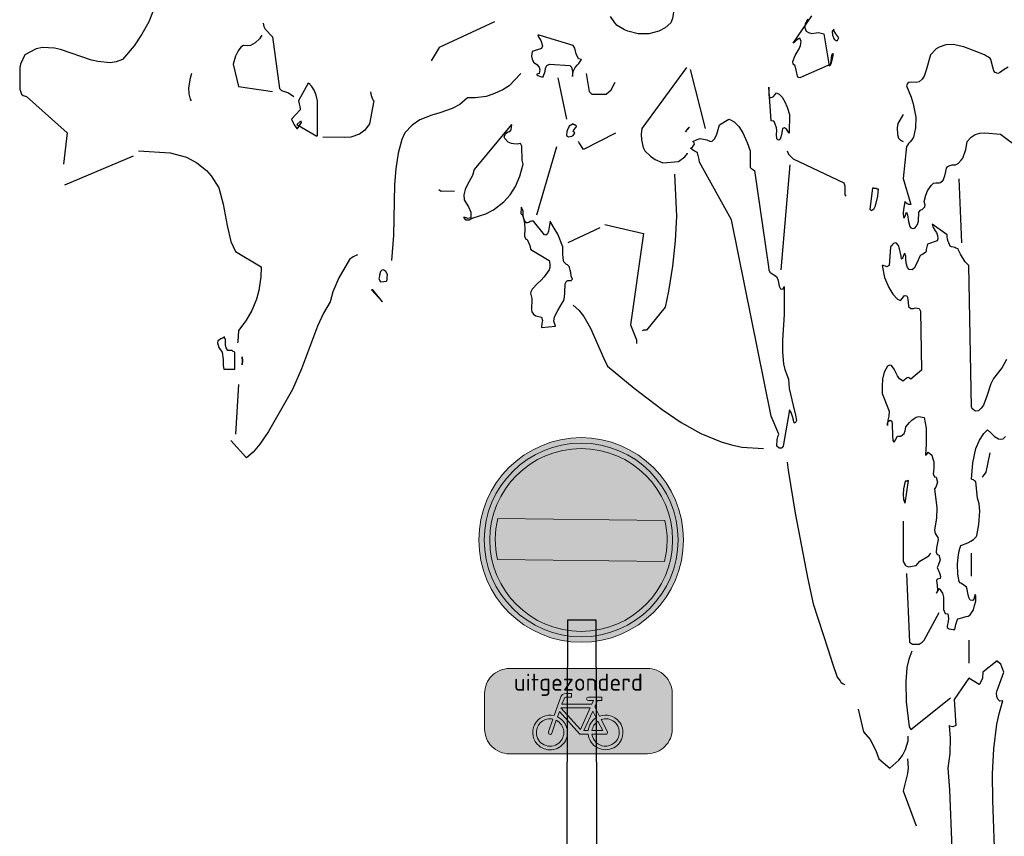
# Model space of a CAD drawing. Header units: metres. Extents: x 104013 to 108981, y 427946 to 428479.
# Tile 142 of 256: x 108741.57 to 108744.45, y 428322.9 to 428325.3. Entities that reach past the tile are written whole.
import ezdxf
from ezdxf.enums import TextEntityAlignment as Align

# ---------------------------------------------------------------- set-up
doc = ezdxf.new("R2010")
doc.units = ezdxf.units.M
for name, color, linetype, lineweight in [('N-WE-GR-BOOM-SD', 90, 'Continuous', 25), ('N-WE-IE-MEUBILAIR_WEGMEUBILAIR_LICHTMAST-SD', 251, 'Continuous', 25), ('N-WE-VW-VERKEERSTEKEN_BORD_C-S', 7, 'Continuous', 25), ('N-WE-VW-VERKEERSTEKEN_BORD_ONDERBORD-S', 7, 'Continuous', 25)]:
    doc.layers.add(name, color=color, linetype=linetype, lineweight=lineweight)
doc.styles.add('NLCS-RVV-M200-T25', font='NLCS-RVV.ttf')

# ---------------------------------------------------------------- blocks, each defined once
blk = doc.blocks.new('SGR-BOOM_S04_B_ZIJ-D')
at = {"flags": 128}
for points in [[(0.123, 4.3235), (0.111, 4.317), (0.1043, 4.3118), (0.0975, 4.3066), (0.093, 4.3053), (0.0848, 4.3079), (0.081, 4.3131), (0.078, 4.3235), (0.0727, 4.3456), (0.069, 4.3508), (0.0668, 4.3521), (0.0638, 4.3534), (0.0593, 4.356), (0.054, 4.3599), (-0.0068, 4.3833), (-0.0382, 4.3898), (-0.0592, 4.3885), (-0.0788, 4.382), (-0.0877, 4.3768), (-0.105, 4.3599), (-0.117, 4.3144), (-0.123, 4.2975), (-0.129, 4.2884), (-0.138, 4.2806), (-0.147, 4.278), (-0.1597, 4.2793), (-0.168, 4.278), (-0.1717, 4.2754), (-0.1747, 4.2689), (-0.1612, 4.2351), (-0.1552, 4.2156), (-0.1477, 4.1766), (-0.1485, 4.1454), (-0.1545, 4.1181), (-0.159, 4.1103), (-0.165, 4.1038), (-0.1687, 4.0999), (-0.1717, 4.0947), (-0.1747, 4.0908), (-0.1852, 3.9972), (-0.1627, 3.9205), (-0.168, 3.9205), (-0.1702, 3.9218), (-0.1732, 3.9231), (-0.1777, 3.927), (-0.18, 3.9296), (-0.1815, 3.9166), (-0.1837, 3.9062), (-0.1852, 3.8958), (-0.1837, 3.8828), (-0.1815, 3.8815), (-0.1793, 3.8867), (-0.1747, 3.8984), (-0.1717, 3.8906), (-0.1695, 3.8711), (-0.165, 3.8568), (-0.1627, 3.8529), (-0.1575, 3.8503), (-0.1522, 3.8516), (-0.15, 3.8529), (-0.1462, 3.8568), (-0.1455, 3.8581), (-0.1425, 3.862), (-0.1395, 3.8724), (-0.1387, 3.8984), (-0.1327, 3.9049), (-0.129, 3.9062), (-0.1215, 3.914), (-0.1207, 3.9192), (-0.123, 3.9296), (-0.1185, 3.9478), (-0.1132, 3.9608), (-0.1027, 3.9764), (-0.096, 3.9829), (-0.0892, 3.9842), (-0.0788, 3.9842), (-0.075, 3.9855), (-0.0675, 3.992), (-0.0622, 4.005), (-0.0592, 4.018), (-0.0577, 4.0271), (-0.054, 4.0323), (-0.048, 4.0349), (-0.0442, 4.0362), (-0.0412, 4.0375), (-0.0315, 4.0375), (-0.0232, 4.0414), (-0.015, 4.0505), (-0.0097, 4.057), (-0.0007, 4.0817), (0.0023, 4.0986), (0.003, 4.1051), (0.0143, 4.1181), (0.0263, 4.1259), (0.0398, 4.1298), (0.0548, 4.1311), (0.1005, 4.1272), (0.1545, 4.0869)], [(0.1178, 3.4668), (0.1058, 3.4434), (0.0802, 3.4109), (0.072, 3.3953), (0.0608, 3.3589), (0.0503, 3.3329), (0.0435, 3.3238), (0.036, 3.316), (0.0285, 3.3147), (0.0248, 3.3173), (0.0225, 3.3186), (0.0195, 3.3212), (0.0165, 3.3251), (0.0158, 3.3264), (0.0082, 3.7424), (-0.003, 3.7528), (-0.0165, 3.7749), (-0.0225, 3.7866), (-0.0232, 3.7905), (-0.03, 3.7931), (-0.0337, 3.7944), (-0.0375, 3.7957), (-0.0428, 3.797), (-0.0465, 3.7983), (-0.051, 3.8087), (-0.0532, 3.8126), (-0.0547, 3.8191), (-0.0555, 3.8269), (-0.0562, 3.8321), (-0.0997, 3.8633), (-0.0975, 3.8555), (-0.0907, 3.8438), (-0.087, 3.8386), (-0.084, 3.8295), (-0.0832, 3.8204), (-0.0847, 3.8139), (-0.1132, 3.8048), (-0.1155, 3.797), (-0.117, 3.7892), (-0.1177, 3.784), (-0.1185, 3.7814), (-0.1252, 3.7762), (-0.1275, 3.7749), (-0.1298, 3.7736), (-0.1327, 3.7723), (-0.1357, 3.7697), (-0.141, 3.758), (-0.1447, 3.7489), (-0.1522, 3.7346), (-0.1583, 3.7294), (-0.1672, 3.7307), (-0.1717, 3.7359), (-0.1762, 3.7489), (-0.177, 3.7619), (-0.177, 3.7697), (-0.18, 3.7775), (-0.1822, 3.7762), (-0.1875, 3.7606), (-0.1897, 3.7619), (-0.1905, 3.7697), (-0.1957, 3.7905), (-0.1987, 3.8009), (-0.2047, 3.8074), (-0.2085, 3.8087), (-0.213, 3.8061), (-0.216, 3.8035), (-0.219, 3.7996), (-0.2205, 3.7983), (-0.222, 3.7957), (-0.2257, 3.7424), (-0.2325, 3.7385), (-0.237, 3.7398), (-0.2407, 3.7411), (-0.243, 3.7424), (-0.2467, 3.7424), (-0.2392, 3.7073), (-0.2265, 3.6774), (-0.2152, 3.6579), (-0.2018, 3.6436), (-0.1927, 3.6397), (-0.1868, 3.6462), (-0.1815, 3.6527), (-0.1785, 3.654), (-0.174, 3.6527), (-0.1717, 3.6488), (-0.171, 3.641), (-0.1702, 3.6345), (-0.1695, 3.6215), (-0.1627, 3.6163), (-0.1545, 3.6163), (-0.1492, 3.6176), (-0.138, 3.6163), (-0.1335, 3.6085), (-0.1312, 3.4356), (-0.1627, 3.4083), (-0.1695, 3.4135), (-0.1732, 3.4122), (-0.1762, 3.4109), (-0.183, 3.4044), (-0.1852, 3.4031), (-0.1957, 3.4096), (-0.2018, 3.4187), (-0.2115, 3.4382), (-0.219, 3.4486), (-0.225, 3.4499), (-0.231, 3.4473), (-0.2407, 3.4291), (-0.2452, 3.4083), (-0.2467, 3.3875), (-0.2467, 3.3667), (-0.2257, 3.3147), (-0.2272, 3.3004), (-0.2295, 3.2887), (-0.231, 3.2783), (-0.231, 3.2731), (-0.231, 3.2796), (-0.228, 3.2861), (-0.2228, 3.2887), (-0.2182, 3.2861), (-0.2167, 3.277), (-0.216, 3.2445), (-0.2152, 3.2289), (-0.2115, 3.2237), (-0.201, 3.2419), (-0.192, 3.2419), (-0.1815, 3.2497), (-0.1785, 3.2575), (-0.177, 3.2692), (-0.1658, 3.2822), (-0.1597, 3.2887), (-0.153, 3.2939), (-0.1462, 3.2978), (-0.1387, 3.2991), (-0.123, 3.2965), (-0.1177, 3.2653), (-0.117, 3.2367), (-0.1177, 3.2185), (-0.1192, 3.186), (-0.1155, 3.1886), (-0.1117, 3.1951), (-0.1012, 3.186), (-0.0975, 3.1756), (-0.0945, 3.1665), (-0.0952, 3.1496), (-0.096, 3.1379), (-0.0967, 3.1314), (-0.093, 3.1223), (-0.0885, 3.121), (-0.084, 3.1067), (-0.0892, 3.0924), (-0.093, 3.0872), (-0.0863, 3.0313), (-0.087, 3.0014), (-0.0915, 2.9728), (-0.093, 2.9663), (-0.0907, 2.9559), (-0.0832, 2.9442), (-0.0825, 2.939), (-0.087, 2.9143), (-0.0877, 2.9013), (-0.0847, 2.8948), (-0.0802, 2.8935), (-0.0765, 2.8792), (-0.0825, 2.8623), (-0.0847, 2.8571), (-0.0802, 2.8454), (-0.078, 2.8415), (-0.0757, 2.8298), (-0.0765, 2.8246), (-0.084, 2.822), (-0.087, 2.8194), (-0.0855, 2.8025), (-0.084, 2.7921), (-0.0847, 2.7856), (-0.0877, 2.7817), (-0.084, 2.7856), (-0.081, 2.7921), (-0.0795, 2.7947), (-0.069, 2.7817), (-0.0667, 2.77), (-0.0667, 2.7336), (-0.0615, 2.7219), (-0.054, 2.7206), (-0.0517, 2.7076), (-0.0525, 2.6985), (-0.0555, 2.6842), (-0.0555, 2.6803), (-0.0495, 2.6764), (-0.0382, 2.6751), (-0.0337, 2.6751), (-0.03, 2.6894), (-0.0285, 2.6959), (-0.0262, 2.7024), (-0.0232, 2.7063), (-0.0097, 2.7102), (0, 2.7128), (0.006, 2.7141), (0.012, 2.718), (0.0217, 2.7323), (0.0248, 2.7453), (0.0278, 2.7583), (0.0285, 2.7661), (0.0278, 2.7739), (0.0263, 2.7778), (0.0225, 2.7635), (0.0203, 2.7609), (0.0173, 2.7596), (0.012, 2.7609), (0.0082, 2.7687), (0.0053, 2.7817), (0.003, 2.7921), (0.0007, 2.7986), (-0.0068, 2.8051), (-0.0112, 2.8077), (-0.0157, 2.8103), (-0.018, 2.8116), (-0.021, 2.8155), (-0.0247, 2.8376), (-0.0255, 2.8662), (-0.024, 2.887), (-0.0202, 2.9052), (-0.018, 2.9156), (-0.0157, 2.9208), (0.0045, 2.9286), (0.0135, 2.9338), (0.0217, 2.939), (0.0292, 2.9468), (0.0315, 2.9507), (0.0367, 2.9832), (0.0398, 3.0222), (0.0383, 3.043), (0.033, 3.0599), (0.0278, 3.108), (0.024, 3.1106), (0.021, 3.1132), (0.0173, 3.1145), (0.0158, 3.1158), (0.0195, 3.1639), (0.0285, 3.2055), (0.039, 3.2302), (0.0518, 3.2497), (0.0623, 3.2601), (0.0727, 3.251), (0.0833, 3.2406), (0.0945, 3.2341), (0.102, 3.2328), (0.1087, 3.2341), (0.1148, 3.2406)], [(-0.8933, 4.6537), (-0.8632, 4.5913), (-0.858, 4.5731), (-0.8565, 4.4977), (-0.861, 4.4665), (-0.8655, 4.4535), (-0.8827, 4.4392), (-0.9008, 4.4288), (-0.9307, 4.421), (-0.9615, 4.421), (-0.9922, 4.4288), (-1.002, 4.4327), (-1.023, 4.4457), (-1.0305, 4.4535), (-1.0432, 4.4717)], [(-2.373, 4.5471), (-2.3782, 4.5133), (-2.3857, 4.4834), (-2.3962, 4.4561), (-2.4165, 4.4197), (-2.4397, 4.3859), (-2.4735, 4.3456), (-2.4922, 4.3391), (-2.5102, 4.3365), (-2.5462, 4.3404), (-2.5642, 4.3443), (-2.655, 4.3755), (-2.673, 4.3794), (-2.7082, 4.3807), (-2.7262, 4.3768), (-2.76, 4.3599), (-2.7727, 4.3326), (-2.7742, 4.3222), (-2.775, 4.2585), (-2.7697, 4.2442), (-2.7645, 4.2403), (-2.7548, 4.2377), (-2.6362, 4.1311), (-2.6467, 4.0388)], [(-2.061, 4.4522), (-2.0595, 4.4431), (-2.055, 4.4353), (-2.0333, 4.4119), (-2.0137, 4.2611), (-2.007, 4.2546), (-1.9867, 4.2481), (-1.9717, 4.2377)], [(-1.383, 4.4561), (-1.545, 4.3807), (-1.569, 4.3417)], [(-0.4657, 4.4639), (-0.4717, 4.4509), (-0.4732, 4.4392), (-0.4688, 4.4288), (-0.4627, 4.4249), (-0.4522, 4.4223), (-0.4402, 4.4236), (-0.4327, 4.4249), (-0.4178, 4.421), (-0.402, 4.3274), (-0.3982, 4.33), (-0.396, 4.3404), (-0.3945, 4.3508), (-0.3937, 4.3586), (-0.39, 4.3638), (-0.3922, 4.3521), (-0.396, 4.3365), (-0.3967, 4.3326), (-0.4882, 4.2923), (-0.4912, 4.2936), (-0.4942, 4.2975), (-0.4973, 4.3105), (-0.5017, 4.3274), (-0.5077, 4.3326), (-0.5085, 4.3404), (-0.5017, 4.3573), (-0.4898, 4.3768), (-0.486, 4.3872), (-0.4837, 4.3989), (-0.4882, 4.408), (-0.492, 4.4067), (-0.4987, 4.4015), (-0.5032, 4.3963), (-0.507, 4.3937), (-0.453, 4.4743)], [(-2.0647, 4.4171), (-2.0722, 4.4067), (-2.0842, 4.395), (-2.0985, 4.3872), (-2.106, 4.3859), (-2.1187, 4.3872), (-2.1262, 4.382), (-2.1345, 4.3716), (-2.142, 4.356), (-2.1488, 4.3326), (-2.133, 4.2663), (-2.034, 4.252)], [(-1.2517, 4.4171), (-1.2562, 4.4171), (-1.2532, 4.4106), (-1.2473, 4.4015), (-1.242, 4.3859), (-1.245, 4.3781), (-1.272, 4.369), (-1.2742, 4.356), (-1.2727, 4.3469), (-1.269, 4.3378), (-1.2592, 4.3313), (-1.2517, 4.3235), (-1.2502, 4.317), (-1.2517, 4.3053), (-1.2592, 4.3027), (-1.2592, 4.3014), (-1.2562, 4.2988), (-1.245, 4.2949), (-1.2405, 4.2949), (-1.2345, 4.3118), (-1.233, 4.3209), (-1.2292, 4.3287), (-1.224, 4.3313), (-1.2217, 4.3326), (-1.1617, 4.3287), (-1.1572, 4.3235), (-1.1542, 4.3105), (-1.1542, 4.2962), (-1.152, 4.3105), (-1.146, 4.3222), (-1.14, 4.33), (-1.1355, 4.3339), (-1.128, 4.3456), (-1.137, 4.3482), (-1.1437, 4.3625), (-1.1475, 4.3794), (-1.152, 4.3872), (-1.2517, 4.4171)], [(-0.3885, 4.4353), (-0.393, 4.4275), (-0.3922, 4.4171), (-0.387, 4.4054), (-0.381, 4.4015), (-0.3772, 4.4015), (-0.3735, 4.4093), (-0.3795, 4.4171), (-0.3818, 4.421), (-0.3877, 4.4314), (-0.3885, 4.434), (-0.3885, 4.4353)], [(-2.271, 4.3053), (-2.2755, 4.291), (-2.28, 4.2624), (-2.2792, 4.2455), (-2.2755, 4.2299), (-2.2725, 4.2247)], [(-1.3057, 4.3053), (-1.3402, 4.2689), (-1.3582, 4.2572), (-1.3875, 4.2442), (-1.4077, 4.2377), (-1.44, 4.2338), (-1.4625, 4.2338), (-1.485, 4.2143), (-1.5075, 4.2026), (-1.5428, 4.1896), (-1.5667, 4.1831), (-1.602, 4.1688), (-1.6245, 4.1532), (-1.6462, 4.1311), (-1.6545, 4.1116), (-1.6658, 4.0713), (-1.6725, 4.0258), (-1.6762, 3.979), (-1.6793, 3.8295), (-1.6845, 3.7567)], [(-1.1137, 4.3053), (-1.1055, 4.252), (-1.0972, 4.2442), (-1.056, 4.2442), (-1.041, 4.2572), (-1.029, 4.2793)], [(-0.8197, 4.3222), (-0.951, 4.1441), (-0.9532, 4.1272), (-0.9518, 4.1103), (-0.9472, 4.0882), (-0.942, 4.0778), (-0.9255, 4.0622), (-0.912, 4.0531), (-0.8895, 4.0427), (-0.843, 4.0466), (-0.825, 4.0609), (-0.8175, 4.07), (-0.8167, 4.0713)], [(-0.8092, 4.317), (-0.7657, 4.1441)], [(-1.9245, 4.2741), (-1.9267, 4.2741), (-1.9275, 4.2754), (-1.929, 4.2767), (-1.9575, 4.2247), (-1.956, 4.2156), (-1.9538, 4.2078), (-1.953, 4.2013), (-1.9522, 4.1987), (-1.9785, 4.1714), (-1.9725, 4.1584), (-1.9702, 4.1545), (-1.9657, 4.148), (-1.962, 4.1441), (-1.9605, 4.1441), (-1.9492, 4.161), (-1.95, 4.1649), (-1.9538, 4.1636), (-1.9627, 4.1558), (-1.9042, 4.1207), (-1.902, 4.1233), (-1.902, 4.2247), (-1.9057, 4.2416), (-1.9117, 4.2559), (-1.9185, 4.2663), (-1.9237, 4.2715), (-1.9245, 4.2741)], [(-1.1977, 4.2923), (-1.1722, 4.1714)], [(-1.7467, 4.2507), (-1.7445, 4.2403), (-1.7392, 4.2273), (-1.737, 4.2247), (-1.7497, 4.1571), (-1.7632, 4.1389), (-1.779, 4.1272), (-1.8037, 4.1181), (-1.8225, 4.1168), (-1.8862, 4.1181)], [(-0.579, 4.2624), (-0.5782, 4.2416), (-0.576, 4.2338), (-0.5662, 4.2364), (-0.5587, 4.2442), (-0.5565, 4.2481), (-0.5482, 4.2442), (-0.54, 4.2351), (-0.5317, 4.2221), (-0.525, 4.2065), (-0.5183, 4.1844), (-0.519, 4.1298), (-0.5265, 4.1415), (-0.5325, 4.1454), (-0.5385, 4.1441), (-0.54, 4.1376), (-0.5408, 4.1311), (-0.5437, 4.1181), (-0.5467, 4.1116), (-0.549, 4.109), (-0.5527, 4.1103), (-0.555, 4.1129), (-0.5557, 4.1259), (-0.555, 4.1376), (-0.5557, 4.1454), (-0.561, 4.1597), (-0.5618, 4.1623), (-0.564, 4.1649), (-0.5722, 4.1662), (-0.579, 4.265), (-0.579, 4.2624)], [(-1.152, 4.1571), (-1.164, 4.1506), (-1.1685, 4.1402), (-1.1707, 4.135), (-1.1715, 4.1233), (-1.1662, 4.1194), (-1.1565, 4.1207), (-1.152, 4.1233), (-1.1482, 4.1285), (-1.1475, 4.1311), (-1.1527, 4.135), (-1.1505, 4.1402), (-1.143, 4.148), (-1.1422, 4.1506), (-1.1475, 4.1545), (-1.1497, 4.1545), (-1.1505, 4.1558), (-1.152, 4.1558), (-1.152, 4.1571)], [(-0.6907, 4.1688), (-0.6802, 4.1636), (-0.6667, 4.1493), (-0.6547, 4.1311), (-0.642, 4.1025), (-0.6338, 4.0778), (-0.633, 4.0284), (-0.6307, 4.0271), (-0.6285, 4.0258), (-0.6255, 4.0232), (-0.621, 4.0206), (-0.5797, 3.7385), (-0.5782, 3.7294), (-0.5752, 3.7229), (-0.564, 3.7151), (-0.5557, 3.7099), (-0.5527, 3.7008), (-0.5505, 3.6917), (-0.5482, 3.6813), (-0.5445, 3.6735), (-0.5408, 3.6722), (-0.537, 3.6735), (-0.5333, 3.68), (-0.534, 3.5981), (-0.5385, 3.5227), (-0.5385, 3.4876), (-0.5355, 3.4538), (-0.5317, 3.4369), (-0.5212, 3.4083), (-0.519, 3.381), (-0.507, 3.3316), (-0.5002, 3.303), (-0.4973, 3.2874), (-0.501, 3.2796), (-0.5048, 3.2809), (-0.5092, 3.2991), (-0.513, 3.3108), (-0.5183, 3.3186), (-0.5362, 3.212), (-0.5392, 3.2081), (-0.5415, 3.2068), (-0.5482, 3.2068), (-0.555, 3.212), (-0.5543, 3.2315), (-0.5527, 3.2393), (-0.5497, 3.2471), (-0.5722, 3.3004), (-0.6877, 3.8763), (-0.7815, 4.0453), (-0.783, 4.0531), (-0.7853, 4.0609), (-0.7882, 4.0726), (-0.7905, 4.0739), (-0.7928, 4.0752), (-0.795, 4.0765), (-0.7972, 4.0778), (-0.7995, 4.0791), (-0.801, 4.0817), (-0.8062, 4.083), (-0.807, 4.0856), (-0.8017, 4.0908), (-0.7965, 4.0973), (-0.7972, 4.1012), (-0.801, 4.1051), (-0.789, 4.1116), (-0.78, 4.1142), (-0.7605, 4.1103), (-0.75, 4.1051), (-0.7447, 4.1064), (-0.741, 4.1103), (-0.7372, 4.1142), (-0.7312, 4.1272), (-0.7237, 4.1545), (-0.696, 4.1714), (-0.6907, 4.1688)], [(-0.1852, 4.1844), (-0.2002, 4.1584), (-0.2025, 4.1454), (-0.2018, 4.1259), (-0.198, 4.1155), (-0.1927, 4.109), (-0.1852, 4.1051)], [(-1.332, 4.1532), (-1.3327, 4.1545), (-1.3335, 4.1558), (-1.4423, 4.0232), (-1.4475, 4.0063), (-1.4625, 3.979), (-1.4692, 3.9647), (-1.473, 3.9491), (-1.4715, 3.9348), (-1.4662, 3.9244), (-1.4595, 3.914), (-1.4527, 3.8984), (-1.452, 3.8854), (-1.4527, 3.8815), (-1.461, 3.8802), (-1.4655, 3.8815), (-1.4692, 3.8828), (-1.4737, 3.8828), (-1.4677, 3.8763), (-1.4572, 3.8763), (-1.452, 3.8789), (-1.4452, 3.8815), (-1.4085, 3.8932), (-1.386, 3.9049), (-1.3553, 3.9283), (-1.3372, 3.9491), (-1.3215, 3.9738), (-1.3087, 4.0037), (-1.299, 4.0388), (-1.302, 4.0505), (-1.3027, 4.0921), (-1.3065, 4.0999), (-1.3162, 4.0973), (-1.326, 4.0986), (-1.3327, 4.0999), (-1.3425, 4.1038), (-1.353, 4.1142), (-1.3545, 4.1181), (-1.3507, 4.1285), (-1.3432, 4.1337), (-1.338, 4.135), (-1.3342, 4.1402), (-1.3327, 4.148), (-1.332, 4.1532)], [(-1.0282, 4.1298), (-1.122, 4.0817), (-1.1347, 4.1012), (-1.1362, 4.1051)], [(-0.8122, 4.1467), (-0.8145, 4.1454), (-0.8167, 4.1428), (-0.8197, 4.1389), (-0.8227, 4.1337), (-0.8115, 4.148), (-0.8122, 4.1467)], [(-2.427, 4.0778), (-2.334, 4.0726), (-2.286, 4.0596), (-2.2552, 4.0427), (-2.2275, 4.0206), (-2.214, 4.005), (-2.1907, 3.9699), (-2.178, 3.9218), (-2.1667, 3.8594), (-2.1555, 3.8126), (-2.142, 3.7827), (-2.067, 3.7385), (-2.0677, 3.7086), (-2.0737, 3.6683), (-2.0805, 3.6436), (-2.0947, 3.6098), (-2.112, 3.5799), (-2.1338, 3.5513), (-2.1352, 3.5188), (-2.1367, 3.5149)], [(-1.2007, 4.0895), (-1.26, 3.8893)], [(-0.525, 4.0778), (-0.5212, 4.0687), (-0.5077, 4.0544), (-0.3585, 3.9842), (-0.3562, 3.9751), (-0.3555, 3.9491), (-0.3533, 3.9452)], [(-2.4427, 4.0622), (-2.6437, 3.9777)], [(-0.5175, 4.0375), (-0.543, 3.7294)], [(-0.855, 4.0102), (-0.8497, 3.8867), (-0.8535, 3.8139), (-0.861, 3.7398), (-0.873, 3.667), (-0.8827, 3.6202), (-0.9368, 3.5526), (-0.9457, 3.5526), (-0.9502, 3.55)], [(-0.0217, 3.9959), (-0.0135, 3.8087)], [(-1.5457, 3.9647), (-1.539, 3.9595), (-1.5097, 3.9608), (-1.5, 3.9595)], [(-0.2707, 3.9686), (-0.2745, 3.9686), (-0.2827, 3.9075), (-0.279, 3.9036), (-0.2745, 3.9049), (-0.27, 3.9088), (-0.2663, 3.9166), (-0.2595, 3.9452), (-0.258, 3.9569), (-0.2572, 3.966), (-0.261, 3.966), (-0.2632, 3.9673), (-0.2707, 3.9673), (-0.2707, 3.9686)], [(-1.299, 3.9023), (-1.3027, 3.9088), (-1.3035, 3.9127), (-1.305, 3.9101), (-1.3057, 3.8945), (-1.3012, 3.8893), (-1.2975, 3.8802), (-1.296, 3.8711), (-1.2952, 3.8646), (-1.2937, 3.8503), (-1.2945, 3.8282), (-1.2915, 3.8191), (-1.287, 3.8178), (-1.2795, 3.8009), (-1.278, 3.7957), (-1.2765, 3.7892), (-1.2225, 3.7567), (-1.221, 3.7463), (-1.2202, 3.7424), (-1.221, 3.7359), (-1.2225, 3.7294), (-1.2375, 3.7086), (-1.2473, 3.6982), (-1.257, 3.6891), (-1.2727, 3.6722), (-1.2765, 3.6644), (-1.2772, 3.6605), (-1.2735, 3.6449), (-1.2742, 3.6124), (-1.2735, 3.6059), (-1.2683, 3.5994), (-1.2622, 3.5942), (-1.245, 3.5903), (-1.242, 3.5812), (-1.2442, 3.5734), (-1.245, 3.5617), (-1.245, 3.5604), (-1.2038, 3.5643), (-1.209, 3.5786), (-1.2067, 3.5916), (-1.1977, 3.6098), (-1.1835, 3.6332), (-1.1797, 3.6397), (-1.1775, 3.6488), (-1.1767, 3.6618), (-1.176, 3.6878), (-1.1722, 3.6956), (-1.1678, 3.6982), (-1.158, 3.6982), (-1.1557, 3.6995), (-1.1542, 3.7021), (-1.158, 3.7112), (-1.1595, 3.7216), (-1.161, 3.7281), (-1.1632, 3.7359), (-1.1632, 3.7385), (-1.1685, 3.7437), (-1.1715, 3.745), (-1.176, 3.7489), (-1.1797, 3.7528), (-1.182, 3.7632), (-1.1827, 3.7775), (-1.1827, 3.797), (-1.1977, 3.8334), (-1.2082, 3.8516), (-1.218, 3.8685), (-1.2195, 3.8724), (-1.2247, 3.8425), (-1.2277, 3.8347), (-1.2323, 3.8308), (-1.2367, 3.8321), (-1.2683, 3.8724), (-1.2742, 3.8724), (-1.278, 3.8711), (-1.2825, 3.8685), (-1.2862, 3.8672), (-1.29, 3.8672), (-1.2952, 3.8737), (-1.2982, 3.8828), (-1.299, 3.8893), (-1.299, 3.8997), (-1.299, 3.9023)], [(-1.074, 3.8529), (-1.1678, 3.8087)], [(-1.059, 3.862), (-0.9457, 3.836), (-0.984, 3.5682), (-0.9667, 3.524), (-0.9667, 3.5136)], [(-1.785, 3.7736), (-1.797, 3.7671), (-1.8082, 3.7593), (-1.839, 3.706), (-1.857, 3.6644), (-1.8645, 3.6358), (-1.8847, 3.602), (-1.902, 3.5643), (-1.9492, 3.4395), (-1.9747, 3.3784), (-2.0452, 3.2549), (-2.0707, 3.2185), (-2.0902, 3.1951), (-2.1097, 3.1782), (-2.1562, 3.2289)], [(-1.7085, 3.7294), (-1.7137, 3.7281), (-1.7167, 3.7242), (-1.7197, 3.7138), (-1.7212, 3.706), (-1.722, 3.7034), (-1.719, 3.6969), (-1.7167, 3.6943), (-1.6995, 3.6956), (-1.698, 3.7008), (-1.6972, 3.7073), (-1.6965, 3.7151), (-1.7018, 3.7255), (-1.7047, 3.7268), (-1.707, 3.7281), (-1.7077, 3.7281), (-1.7085, 3.7294)], [(-1.7392, 3.6709), (-1.7437, 3.6709), (-1.7115, 3.6358), (-1.7392, 3.6709)], [(-1.152, 3.6254), (-1.1355, 3.6111), (-1.1212, 3.5929), (-1.101, 3.5578), (-1.062, 3.4694), (-1.0515, 3.4473), (-0.9735, 3.3823), (-0.8917, 3.3199), (-0.8355, 3.2822), (-0.7777, 3.2497), (-0.7185, 3.225), (-0.6877, 3.2159), (-0.6577, 3.2094), (-0.5947, 3.2055)], [(-2.172, 3.5266), (-2.1727, 3.5266), (-2.1735, 3.5279), (-2.1742, 3.5318), (-2.175, 3.5331), (-2.1795, 3.5292), (-2.1848, 3.5266), (-2.1892, 3.524), (-2.1937, 3.5214), (-2.1952, 3.5149), (-2.1915, 3.5019), (-2.1877, 3.4954), (-2.1817, 3.4876), (-2.178, 3.4668), (-2.1787, 3.4486), (-2.1765, 3.4382), (-2.1442, 3.4382), (-2.1442, 3.4876), (-2.1495, 3.4902), (-2.1517, 3.4928), (-2.1652, 3.4928), (-2.1698, 3.5006), (-2.1712, 3.5097), (-2.172, 3.5227), (-2.172, 3.524), (-2.172, 3.5266)], [(-2.1225, 3.4746), (-2.1217, 3.4629), (-2.1225, 3.4512), (-2.1217, 3.4629), (-2.1225, 3.472), (-2.1225, 3.4746)], [(-2.133, 3.3927), (-2.1427, 3.2471)], [(0.069, 3.1925), (0.0577, 3.1366), (0.0465, 3.121)], [(-0.525, 3.1652), (-0.522, 3.1418), (-0.501, 3.0157), (-0.465, 2.8272), (-0.4485, 2.7505), (-0.4042, 2.6153), (-0.3922, 2.575), (-0.378, 2.5347), (-0.3697, 2.5243), (-0.3675, 2.5204), (-0.3607, 2.5152), (-0.3555, 2.5139)], [(-0.1695, 3.1119), (-0.1725, 3.1106), (-0.1732, 3.1093), (-0.1793, 3.1093), (-0.1837, 3.0872), (-0.1845, 3.0703), (-0.1837, 3.0573), (-0.1807, 3.0482), (-0.1793, 3.0456), (-0.1695, 3.1119)], [(-0.1852, 2.9923), (-0.1845, 2.874), (-0.1777, 2.8623), (-0.1695, 2.8584), (-0.147, 2.8623), (-0.1357, 2.8753), (-0.1095, 2.8909), (-0.1035, 2.8987)], [(0.015, 2.8987), (0.015, 2.8311)], [(-0.1747, 2.8389), (-0.1665, 2.6374), (-0.1575, 2.6322), (-0.138, 2.6322), (-0.129, 2.6374), (-0.123, 2.6439), (-0.0795, 2.7245)], [(0.0075, 2.6439), (0.0075, 2.5763)], [(-0.159, 2.6114), (-0.168, 2.588), (-0.174, 2.5633), (-0.177, 2.5217), (-0.1755, 2.4632), (-0.1672, 2.3891), (-0.162, 2.3813), (-0.0457, 2.4749)], [(0.0848, 1.9809), (0.078, 2.1746), (0.0773, 2.2513), (0.081, 2.3254), (0.09, 2.3969), (0.0975, 2.432), (0.1073, 2.4658), (0.099, 2.4645), (0.093, 2.471), (0.09, 2.4788), (0.0893, 2.4879), (0.0908, 2.4957), (0.1103, 2.5503), (0.102, 2.5737), (0.093, 2.5802), (0.0908, 2.5828), (0.0488, 2.5503), (0.048, 2.5321), (0.0413, 2.5178), (0.0383, 2.5139), (0.0082, 2.5321), (-0.0353, 2.4697), (-0.0307, 2.393), (-0.039, 2.3891), (-0.048, 2.3917), (-0.0495, 2.393), (-0.0472, 2.3566), (-0.048, 2.3111), (-0.054, 2.2682), (-0.0487, 2.2045), (-0.042, 2.0329)], [(-0.3165, 2.4411), (-0.3015, 2.3748), (-0.282, 2.3527), (-0.2647, 2.3202), (-0.2557, 2.2955), (-0.2242, 2.2682), (-0.1972, 2.2916), (-0.1868, 2.3059), (-0.1777, 2.3228), (-0.1702, 2.3488), (-0.1702, 2.3618)], [(-0.1717, 2.2955), (-0.1702, 2.2695), (-0.1717, 2.2526), (-0.1852, 2.2019), (-0.147, 2.0992)]]:
    blk.add_lwpolyline(points, dxfattribs=at)
blk = doc.blocks.new('N-SVW-VERKEERSTEKEN_BORD_C02-SO')
at = {"true_color": 0xff0000}
h = blk.add_hatch(color=1, dxfattribs=at)
h.dxf.hatch_style = 1
h.paths.add_polyline_path([(-3.75, 0), (-3.55, 0, -1), (3.55, 0), (3.75, 0, 1)])
at = {"true_color": 0xffffff}
h = blk.add_hatch(color=7, dxfattribs=at)
h.dxf.hatch_style = 1
h.paths.add_polyline_path([(3.35, 0), (3.55, 0, 1), (-3.55, 0), (-3.35, 0, -1)])
at = {"true_color": 0xff0000}
h = blk.add_hatch(color=1, dxfattribs=at)
h.dxf.hatch_style = 1
h.paths.add_polyline_path([(-3.35, 0), (-3.15, 0, -0.060174), (-3.059, 0.75), (3.059, 0.75, -0.060174), (3.15, 0), (3.35, 0, 1)])
at = {"true_color": 0xffffff}
h = blk.add_hatch(color=7, dxfattribs=at)
h.dxf.hatch_style = 1
h.paths.add_polyline_path([(3.059, -0.75, 0.120784), (3.059, 0.75), (-3.059, 0.75, 0.120784), (-3.059, -0.75)])
at = {"true_color": 0xff0000}
h = blk.add_hatch(color=1, dxfattribs=at)
h.dxf.hatch_style = 1
h.paths.add_polyline_path([(-3.55, 0), (-3.75, 0, 1), (3.75, 0), (3.55, 0, -1)])
at = {"true_color": 0xffffff}
h = blk.add_hatch(color=7, dxfattribs=at)
h.dxf.hatch_style = 1
h.paths.add_polyline_path([(-3.35, 0), (-3.55, 0, 1), (3.55, 0), (3.35, 0, -1)])
at = {"true_color": 0xff0000}
h = blk.add_hatch(color=1, dxfattribs=at)
h.dxf.hatch_style = 1
h.paths.add_polyline_path([(3.35, 0), (3.15, 0, -0.060174), (3.059, -0.75), (-3.059, -0.75, -0.060174), (-3.15, 0), (-3.35, 0, 1)])
at = {"color": 7, "lineweight": 0, "true_color": 0xffffff}
blk.add_lwpolyline([(-3.059, -0.75), (3.059, -0.75, 0.120784), (3.059, 0.75), (-3.059, 0.75, 0.120784)], format="xyb", close=True, dxfattribs=at)
at = {"color": 1, "lineweight": 0, "true_color": 0xff0000}
blk.add_circle((0, 0), 3.75, dxfattribs=at)
at = {"color": 7, "lineweight": 0, "true_color": 0xffffff}
for radius in [3.55, 3.35]:
    blk.add_circle((0, 0), radius, dxfattribs=at)
blk = doc.blocks.new('N-SVW-VERKEERSTEKEN_BORD_ONDERBORD_OB52-SO')
at = {"true_color": 0xffffff}
h = blk.add_hatch(color=7, dxfattribs=at)
h.dxf.hatch_style = 1
edge = h.paths.add_edge_path()
edge.add_line((2.75, -0.524), (2.75, 0.524))
edge.add_arc((2.024, 0.524), 0.726, 0, 90)
edge.add_line((2.024, 1.25), (-2.024, 1.25))
edge.add_arc((-2.024, 0.524), 0.726, 90, 180)
edge.add_line((-2.75, 0.524), (-2.75, -0.524))
edge.add_arc((-2.024, -0.524), 0.726, 180, 270)
edge.add_line((-2.024, -1.25), (2.024, -1.25))
edge.add_arc((2.024, -0.524), 0.726, 270, 360)
at = {"true_color": 0x191919}
h = blk.add_hatch(color=250, dxfattribs=at)
h.dxf.hatch_style = 1
h.paths.add_polyline_path([(0.477, 0.121), (0.561, 0.307), (0.686, 0.307), (0.686, 0.413), (0.295, 0.413, 1), (0.295, 0.307), (0.447, 0.307), (0.398, 0.201), (-0.482, 0.201), (-0.421, 0.363, -0.345861), (-0.338, 0.413), (-0.205, 0.413), (-0.205, 0.519), (-0.357, 0.519, 0.334348), (-0.527, 0.391), (-0.709, -0.129, 0.794265), (-1.154, -1.018, 0.4733), (-0.383, -0.868, 0.427471), (-0.611, -0.167), (-0.558, -0.011), (0.045, -0.679), (0.288, -0.679, 0.529348), (1.038, -1.073, 0.476174), (1.188, -0.302, 0.318009), (0.617, -0.152)])
h.paths.add_polyline_path([(-0.512, 0.099), (0.348, 0.099), (0.06, -0.538)], flags=16)
h.paths.add_polyline_path([(-0.649, -0.269, -0.542254), (-0.575, -0.936, -0.632638), (-1.233, -0.625, -0.479903), (-0.747, -0.235), (-0.88, -0.61, 1.053204), (-0.778, -0.641)], flags=16)
h.paths.add_polyline_path([(0.42, 0), (0.523, -0.197, 0.234167), (0.288, -0.572), (0.159, -0.572)], flags=16)
h.paths.add_polyline_path([(0.572, -0.296), (0.716, -0.572), (0.398, -0.572, -0.216058)], flags=16)
h.paths.add_polyline_path([(0.398, -0.679), (0.803, -0.679, 0.566151), (0.849, -0.603), (0.667, -0.246, -0.564261), (1.193, -0.687, -0.396488), (0.758, -1.026, -0.350134)], flags=16)
at = {"color": 250, "lineweight": 0, "true_color": 0x191919}
for points in [[(2.75, -0.524), (2.75, 0.524, 0.414214), (2.024, 1.25), (-2.024, 1.25, 0.414214), (-2.75, 0.524), (-2.75, -0.524, 0.414214), (-2.024, -1.25), (2.024, -1.25, 0.414214)], [(0.477, 0.121), (0.561, 0.307), (0.686, 0.307), (0.686, 0.413), (0.295, 0.413, 1), (0.295, 0.307), (0.447, 0.307), (0.398, 0.201), (-0.482, 0.201), (-0.421, 0.363, -0.345861), (-0.338, 0.413), (-0.205, 0.413), (-0.205, 0.519), (-0.357, 0.519, 0.334348), (-0.527, 0.391), (-0.709, -0.129, 0.794265), (-1.154, -1.018, 0.4733), (-0.383, -0.868, 0.427471), (-0.611, -0.167), (-0.558, -0.011), (0.045, -0.679), (0.288, -0.679, 0.529348), (1.038, -1.073, 0.476174), (1.188, -0.302, 0.318009), (0.617, -0.152)], [(0.42, 0), (0.159, -0.572), (0.288, -0.572, -0.234167), (0.523, -0.197)], [(-0.649, -0.269, -0.542254), (-0.575, -0.936, -0.632638), (-1.233, -0.625, -0.479903), (-0.747, -0.235), (-0.88, -0.61, 1.053204), (-0.778, -0.641)], [(0.667, -0.246, -0.564261), (1.193, -0.687, -0.396488), (0.758, -1.026, -0.350134), (0.398, -0.679), (0.803, -0.679, 0.566151), (0.849, -0.603)], [(0.716, -0.572), (0.572, -0.296, 0.216058), (0.398, -0.572)]]:
    blk.add_lwpolyline(points, format="xyb", close=True, dxfattribs=at)
blk.add_lwpolyline([(0.348, 0.099), (-0.512, 0.099), (0.06, -0.538)], close=True, dxfattribs=at)
at = {"color": 250, "true_color": 0x191919, "style": 'NLCS-RVV-M200-T25'}
blk.add_text('uitgezonderd', height=0.5, dxfattribs=at).set_placement((0, 0.598), align=Align.CENTER)

msp = doc.modelspace()

# ---------------------------------------------------------------- linework, layer by layer
at = {"layer": 'N-WE-IE-MEUBILAIR_WEGMEUBILAIR_LICHTMAST-SD'}
msp.add_lwpolyline([(108743.1646, 428321.0383), (108743.1737, 428323.5382), (108743.2557, 428323.5382), (108743.2646, 428321.0383)], close=True, dxfattribs=at)

# ---------------------------------------------------------------- block references
at = {"layer": 'N-WE-GR-BOOM-SD'}
msp.add_blockref('SGR-BOOM_S04_B_ZIJ-D', (108744.3416, 428320.8349), dxfattribs=at)
at = {"layer": 'N-WE-VW-VERKEERSTEKEN_BORD_C-S', "xscale": 0.08, "yscale": 0.08, "zscale": 0.08, "rotation": 179.3681583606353}
msp.add_blockref('N-SVW-VERKEERSTEKEN_BORD_C02-SO', (108743.2128, 428323.7722), dxfattribs=at)
at = {"layer": 'N-WE-VW-VERKEERSTEKEN_BORD_ONDERBORD-S', "xscale": 0.09999999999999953, "yscale": 0.09999999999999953, "zscale": 0.09999999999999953, "rotation": 0.03000943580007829}
msp.add_blockref('N-SVW-VERKEERSTEKEN_BORD_ONDERBORD_OB52-SO', (108743.2047, 428323.2705), dxfattribs=at)

doc.saveas('drawing.dxf')
